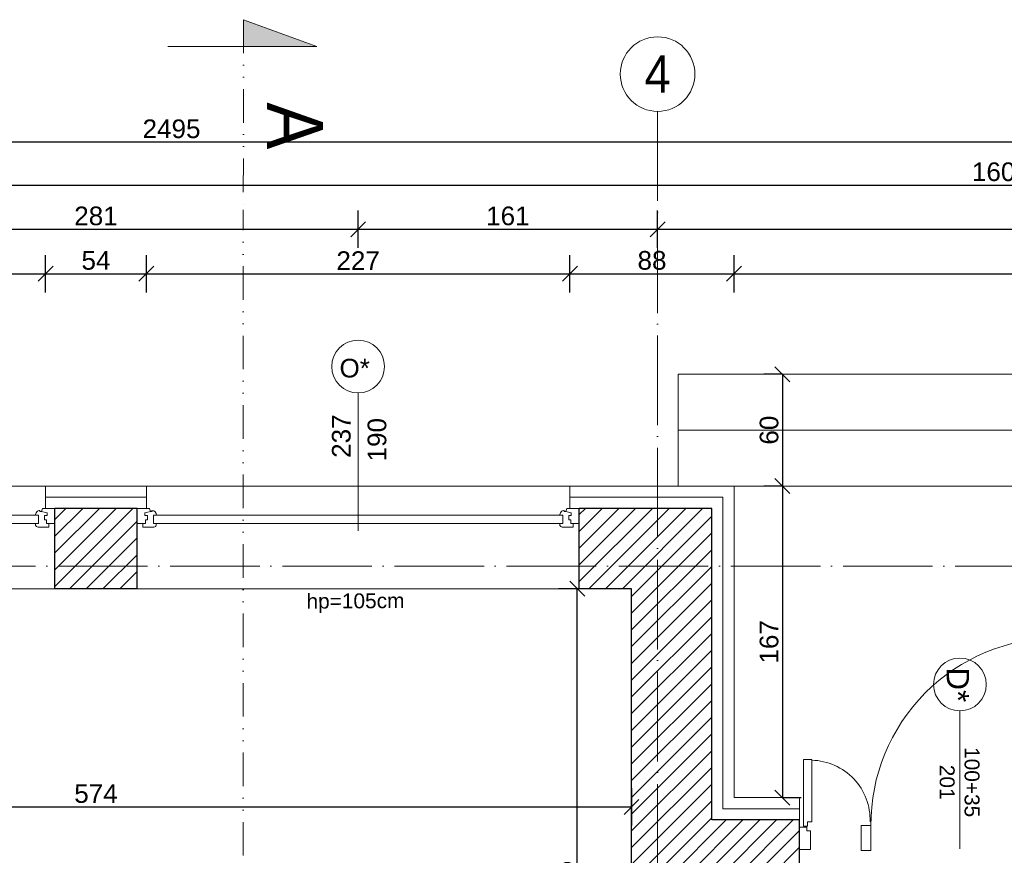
# Model space of a CAD drawing. Header units: millimetres. Extents: x 6506 to 39690, y 6022 to 25261.
# Tile 41 of 59: x 14447 to 14975, y 19453 to 19901. Entities that reach past the tile are written whole.
import ezdxf
from ezdxf.enums import TextEntityAlignment as Align

# ---------------------------------------------------------------- set-up
doc = ezdxf.new("R2010")
doc.units = ezdxf.units.MM
for name, pattern in [('1KS_2KP-50', [37.05, 12, 6, -6.35, 0, -6.35, 0, -6.35]), ('ACAD_ISO03W100', [30, 12, -18]), ('ACAD_ISO04W100', [30, 24, -3, 0, -3]), ('Osie$0$CONTINOUS', [0])]:
    doc.linetypes.add(name, pattern=pattern)
doc.layers.add('A_HATCH', color=7, linetype='Continuous', lineweight=5, true_color=0x999999)
doc.layers.add('A_IZOLEACJA TERMI_PROJEKTOWANA', color=7, linetype='Continuous', lineweight=15, true_color=0x0089b6)
for name, color, linetype, lineweight in [('A_KONST_ISTNIEJĄCE', 83, 'Continuous', 25), ('A_LINIA PRZEKROJOWA', 223, '1KS_2KP-50', 15), ('A_OPISY', 40, 'Continuous', 9), ('A_OSIE KONSTRUKCYJNE', 150, 'ACAD_ISO04W100', 5), ('A_STOLARKA OKIENNA', 141, 'Continuous', 15), ('A_WIDOK', 141, 'Continuous', 13), ('A_WYMIAROWANIE', 7, 'Continuous', 9)]:
    doc.layers.add(name, color=color, linetype=linetype, lineweight=lineweight)
doc.layers.add('A_NIEWIDOCZNE  POMOCNICZE', color=252, linetype='ACAD_ISO03W100', lineweight=5, plot=False)
doc.styles.add('DEMIURG_100_etykiety', font='arial.ttf', dxfattribs={"width": 0.9, "height": 30})
doc.styles.add('DEMIURG_100_opisy', font='arial.ttf', dxfattribs={"width": 0.9, "height": 20})
doc.styles.get("Standard").update_dxf_attribs({"font": 'arial.ttf'})
doc.linetypes.add('BATTING', pattern='A,0.0001,-0.1,[134,ltypeshp.shx,S=0.1,R=0,X=-0.1,Y=0],-0.2,[134,ltypeshp.shx,S=0.1,R=180,X=0.1,Y=0],-0.1', length=0.4001)
doc.dimstyles.new('1 do 100', dxfattribs={"dimtxt": 10, "dimasz": 8, "dimexe": 10, "dimexo": 10, "dimgap": 2, "dimtad": 1, "dimdec": 0, "dimtxsty": 'Standard', "dimblk": 'OBLIQUE', "dimcen": 2.5, "dimadec": 0, "dimazin": 0, "dimtfac": 1, "dimtdec": 0, "dimtmove": 0, "dimatfit": 3, "dimldrblk": 'OBLIQUE', "dimfxl": 10, "dimfxlon": 1, "dimarcsym": 0})
pattern_1 = [(45, (-1713.23, 355.087), (-4.490128, 4.490128), [])]

# ---------------------------------------------------------------- blocks, each defined once
blk = doc.blocks.new('WARTOŚĆ')
at = {"layer": 'A_OPISY', "color": 144}
blk.add_line((0, 0), (0, 73.97), dxfattribs=at)
blk.add_circle((0, 88.12), 14.15, dxfattribs=at)
blk.add_attdef('OZ', (-9.99, 82.42), '', height=10, dxfattribs=at)
for tag, p in [('S', (-4.03, 32.64)), ('H', (15.09, 32.64))]:
    blk.add_attdef(tag, p, '', height=10, rotation=90, dxfattribs=at)
blk = doc.blocks.new('*U173')
at = {"color": 144}
for p, q in [((-37, 0), (-37, -8)), ((-37, 0), (-30.32, 0)), ((-37, 0), (-37, -8)), ((-30.32, 0), (-29.74, -1.55)), ((193.32, 0), (192.74, -1.55)), ((200, 0), (193.32, 0)), ((200, 0), (200, -8)), ((-32.76, -2.4), (-29.74, -1.55)), ((-32.76, -3.73), (-32.76, -2.4)), ((-31.39, -3.73), (-32.76, -3.73)), ((-31.39, -6.06), (-31.39, -3.73)), ((-29.74, -1.55), (-28.89, -1.55)), ((-28.89, -1.55), (-28.99, -1.01)), ((-28.25, -7.98), (-28.25, -3.66)), ((-28.25, -3.66), (-26.62, -3.66)), ((191.25, -3.66), (189.62, -3.66)), ((191.25, -7.98), (191.25, -3.66)), ((191.89, -1.55), (191.99, -1.01)), ((192.74, -1.55), (191.89, -1.55)), ((195.76, -2.4), (192.74, -1.55)), ((194.39, -6.06), (194.39, -3.73)), ((194.39, -3.73), (195.76, -3.73)), ((195.76, -3.73), (195.76, -2.4)), ((-37, -8), (-33.8, -8)), ((-33.8, -8), (-33.8, -9.92)), ((-33.8, -8), (-32.41, -8)), ((-33.8, -9.92), (-27.94, -9.92)), ((-32.41, -8), (-32.41, -6.06)), ((-32.41, -6.06), (-31.39, -6.06)), ((-26.66, -7.98), (-28.25, -7.98)), ((-26.66, -9.03), (-26.66, -7.98)), ((189.66, -9.03), (189.66, -7.98)), ((189.66, -7.98), (191.25, -7.98)), ((196.8, -9.92), (190.94, -9.92)), ((195.41, -6.06), (194.39, -6.06)), ((195.41, -8), (195.41, -6.06)), ((196.8, -8), (195.41, -8)), ((200, -8), (196.8, -8)), ((196.8, -8), (196.8, -9.92))]:
    blk.add_line(p, q, dxfattribs=at)
blk.add_lwpolyline([(-28.25, -3.66), (191.25, -3.66), (191.25, -7.98), (-28.25, -7.98)], close=True, dxfattribs=at)
for centre, radius, start, end in [((-29.13, -3.52), 2.51, 356.8105, 86.8105), ((192.13, -3.52), 2.51, 93.1895, 183.1895), ((-28.03, -8.42), 1.5, 273.3553, 335.6854), ((191.03, -8.42), 1.5, 204.3146, 266.6447)]:
    blk.add_arc(centre, radius, start, end, dxfattribs=at)
blk = doc.blocks.new('linia przekroju')
at = {"linetype": 'Continuous', "lineweight": 5}
h = blk.add_hatch(color=256, dxfattribs=at)
h.dxf.hatch_style = 1
h.paths.add_polyline_path([(0, -40.51), (0, 39.3), (14.4, 0), (0, 0)])
at = {"linetype": 'Continuous'}
blk.add_lwpolyline([(0, -40.51), (0, 39.3), (14.4, 0), (0, 0)], close=True, dxfattribs=at)
blk.add_lwpolyline([(14.4, 0), (-87.57, -0.09)])
at = {"linetype": 'Continuous', "style": 'DEMIURG_100_etykiety', "width": 0.9, "flags": 8}
blk.add_attdef('NR_PRZEKROJU', (-55.09, 12.57), '', height=30, dxfattribs=at)
blk = doc.blocks.new('OSI')
at = {"layer": 'A_OSIE KONSTRUKCYJNE', "ltscale": 2}
for p, q in [((17829.03, 22227.01), (17829.03, 19966.92)), ((17207.22, 21983.12), (19027.17, 21983.12))]:
    blk.add_line(p, q, dxfattribs=at)
at = {"layer": 'A_OSIE KONSTRUKCYJNE', "linetype": 'Continuous'}
blk.add_circle((17829.03, 22247.01), 20, dxfattribs=at)
at = {"layer": 'A_OSIE KONSTRUKCYJNE', "linetype": 'Osie$0$CONTINOUS', "style": 'DEMIURG_100_opisy', "width": 0.9}
blk.add_text('4', height=20, dxfattribs=at).set_placement((17829.03, 22247.01), align=Align.MIDDLE_CENTER)
blk = doc.blocks.new('_Oblique')
at = {"color": 0, "linetype": 'ByBlock', "lineweight": -2}
blk.add_line((-0.5, -0.5), (0.5, 0.5), dxfattribs=at)
blk = doc.blocks.new('*D259')
at = {"layer": 'A_WYMIAROWANIE', "color": 0, "lineweight": -2, "ltscale": 2, "transparency": 16777216}
for p, q in [((14201.26, 19478.68), (14201.26, 19488.68)), ((14775.26, 19488.68), (14775.26, 19468.68)), ((14201.26, 19478.68), (14775.26, 19478.68))]:
    blk.add_line(p, q, dxfattribs=at)
at = {"layer": 'Defpoints', "color": 0, "ltscale": 2, "transparency": 16777216}
for p in [(14775.26, 19512.16), (14201.26, 19478.68), (14775.26, 19478.68)]:
    blk.add_point(p, dxfattribs=at)
at = {"layer": 'A_WYMIAROWANIE', "color": 0, "lineweight": -2, "ltscale": 2, "transparency": 16777216, "xscale": 8, "yscale": 8, "zscale": 8, "rotation": 180}
blk.add_blockref('_Oblique', (14201.26, 19478.68), dxfattribs=at)
at = {"layer": 'A_WYMIAROWANIE', "color": 0, "lineweight": -2, "ltscale": 2, "transparency": 16777216, "xscale": 8, "yscale": 8, "zscale": 8}
blk.add_blockref('_Oblique', (14775.26, 19478.68), dxfattribs=at)
at = {"layer": 'A_WYMIAROWANIE', "color": 0, "ltscale": 2, "transparency": 16777216, "insert": (14488.26, 19485.77), "char_height": 10, "attachment_point": 5}
blk.add_mtext('574', dxfattribs=at)
blk = doc.blocks.new('*D286')
at = {"layer": 'A_WYMIAROWANIE', "color": 0, "lineweight": -2, "ltscale": 2, "transparency": 16777216}
for p, q in [((14234.26, 19754.53), (14234.26, 19774.53)), ((14461.26, 19754.53), (14461.26, 19774.53)), ((14234.26, 19764.53), (14461.26, 19764.53))]:
    blk.add_line(p, q, dxfattribs=at)
at = {"layer": 'Defpoints', "color": 0, "ltscale": 2, "transparency": 16777216}
for p in [(14461.26, 19764.53), (14234.26, 19650.66), (14461.26, 19650.66)]:
    blk.add_point(p, dxfattribs=at)
at = {"layer": 'A_WYMIAROWANIE', "color": 0, "lineweight": -2, "ltscale": 2, "transparency": 16777216, "xscale": 8, "yscale": 8, "zscale": 8, "rotation": 180}
blk.add_blockref('_Oblique', (14234.26, 19764.53), dxfattribs=at)
at = {"layer": 'A_WYMIAROWANIE', "color": 0, "lineweight": -2, "ltscale": 2, "transparency": 16777216, "xscale": 8, "yscale": 8, "zscale": 8}
blk.add_blockref('_Oblique', (14461.26, 19764.53), dxfattribs=at)
at = {"layer": 'A_WYMIAROWANIE', "color": 0, "ltscale": 2, "transparency": 16777216, "insert": (14347.76, 19771.55), "char_height": 10, "attachment_point": 5}
blk.add_mtext('227', dxfattribs=at)
blk = doc.blocks.new('*D287')
at = {"layer": 'A_WYMIAROWANIE', "color": 0, "lineweight": -2, "ltscale": 2, "transparency": 16777216}
for p, q in [((14461.26, 19754.53), (14461.26, 19774.53)), ((14515.26, 19754.53), (14515.26, 19774.53)), ((14461.26, 19764.53), (14515.26, 19764.53))]:
    blk.add_line(p, q, dxfattribs=at)
at = {"layer": 'Defpoints', "color": 0, "ltscale": 2, "transparency": 16777216}
for p in [(14515.26, 19764.53), (14461.26, 19650.66), (14515.26, 19650.66)]:
    blk.add_point(p, dxfattribs=at)
at = {"layer": 'A_WYMIAROWANIE', "color": 0, "lineweight": -2, "ltscale": 2, "transparency": 16777216, "xscale": 8, "yscale": 8, "zscale": 8, "rotation": 180}
blk.add_blockref('_Oblique', (14461.26, 19764.53), dxfattribs=at)
at = {"layer": 'A_WYMIAROWANIE', "color": 0, "lineweight": -2, "ltscale": 2, "transparency": 16777216, "xscale": 8, "yscale": 8, "zscale": 8}
blk.add_blockref('_Oblique', (14515.26, 19764.53), dxfattribs=at)
at = {"layer": 'A_WYMIAROWANIE', "color": 0, "ltscale": 2, "transparency": 16777216, "insert": (14488.26, 19771.61), "char_height": 10, "attachment_point": 5}
blk.add_mtext('54', dxfattribs=at)
blk = doc.blocks.new('*D288')
at = {"layer": 'A_WYMIAROWANIE', "color": 0, "lineweight": -2, "ltscale": 2, "transparency": 16777216}
for p, q in [((14515.26, 19754.53), (14515.26, 19774.53)), ((14742.26, 19754.53), (14742.26, 19774.53)), ((14515.26, 19764.53), (14742.26, 19764.53))]:
    blk.add_line(p, q, dxfattribs=at)
at = {"layer": 'Defpoints', "color": 0, "ltscale": 2, "transparency": 16777216}
for p in [(14742.26, 19764.53), (14515.26, 19650.66), (14742.26, 19650.66)]:
    blk.add_point(p, dxfattribs=at)
at = {"layer": 'A_WYMIAROWANIE', "color": 0, "lineweight": -2, "ltscale": 2, "transparency": 16777216, "xscale": 8, "yscale": 8, "zscale": 8, "rotation": 180}
blk.add_blockref('_Oblique', (14515.26, 19764.53), dxfattribs=at)
at = {"layer": 'A_WYMIAROWANIE', "color": 0, "lineweight": -2, "ltscale": 2, "transparency": 16777216, "xscale": 8, "yscale": 8, "zscale": 8}
blk.add_blockref('_Oblique', (14742.26, 19764.53), dxfattribs=at)
at = {"layer": 'A_WYMIAROWANIE', "color": 0, "ltscale": 2, "transparency": 16777216, "insert": (14628.76, 19771.55), "char_height": 10, "attachment_point": 5}
blk.add_mtext('227', dxfattribs=at)
blk = doc.blocks.new('*D289')
at = {"layer": 'A_WYMIAROWANIE', "color": 0, "lineweight": -2, "ltscale": 2, "transparency": 16777216}
for p, q in [((14742.26, 19754.53), (14742.26, 19774.53)), ((14830.26, 19754.53), (14830.26, 19774.53)), ((14742.26, 19764.53), (14830.26, 19764.53))]:
    blk.add_line(p, q, dxfattribs=at)
at = {"layer": 'Defpoints', "color": 0, "ltscale": 2, "transparency": 16777216}
for p in [(14830.26, 19764.53), (14742.26, 19650.66), (14830.26, 19650.66)]:
    blk.add_point(p, dxfattribs=at)
at = {"layer": 'A_WYMIAROWANIE', "color": 0, "lineweight": -2, "ltscale": 2, "transparency": 16777216, "xscale": 8, "yscale": 8, "zscale": 8, "rotation": 180}
blk.add_blockref('_Oblique', (14742.26, 19764.53), dxfattribs=at)
at = {"layer": 'A_WYMIAROWANIE', "color": 0, "lineweight": -2, "ltscale": 2, "transparency": 16777216, "xscale": 8, "yscale": 8, "zscale": 8}
blk.add_blockref('_Oblique', (14830.26, 19764.53), dxfattribs=at)
at = {"layer": 'A_WYMIAROWANIE', "color": 0, "ltscale": 2, "transparency": 16777216, "insert": (14786.26, 19771.63), "char_height": 10, "attachment_point": 5}
blk.add_mtext('88', dxfattribs=at)
blk = doc.blocks.new('*D290')
at = {"layer": 'A_WYMIAROWANIE', "color": 0, "lineweight": -2, "ltscale": 2, "transparency": 16777216}
for p, q in [((14830.26, 19754.53), (14830.26, 19774.53)), ((15212.26, 19754.53), (15212.26, 19774.53)), ((14830.26, 19764.53), (15212.26, 19764.53))]:
    blk.add_line(p, q, dxfattribs=at)
at = {"layer": 'Defpoints', "color": 0, "ltscale": 2, "transparency": 16777216}
for p in [(15212.26, 19764.53), (14830.26, 19650.66), (15212.26, 19650.66)]:
    blk.add_point(p, dxfattribs=at)
at = {"layer": 'A_WYMIAROWANIE', "color": 0, "lineweight": -2, "ltscale": 2, "transparency": 16777216, "xscale": 8, "yscale": 8, "zscale": 8, "rotation": 180}
blk.add_blockref('_Oblique', (14830.26, 19764.53), dxfattribs=at)
at = {"layer": 'A_WYMIAROWANIE', "color": 0, "lineweight": -2, "ltscale": 2, "transparency": 16777216, "xscale": 8, "yscale": 8, "zscale": 8}
blk.add_blockref('_Oblique', (15212.26, 19764.53), dxfattribs=at)
at = {"layer": 'A_WYMIAROWANIE', "color": 0, "ltscale": 2, "transparency": 16777216, "insert": (15021.26, 19771.64), "char_height": 10, "attachment_point": 5}
blk.add_mtext('382', dxfattribs=at)
blk = doc.blocks.new('*D300')
at = {"layer": 'A_WYMIAROWANIE', "color": 0, "lineweight": -2, "ltscale": 2, "transparency": 16777216}
for p, q in [((14347.76, 19778.36), (14347.76, 19798.36)), ((14628.76, 19778.36), (14628.76, 19798.36)), ((14347.76, 19788.36), (14628.76, 19788.36))]:
    blk.add_line(p, q, dxfattribs=at)
at = {"layer": 'Defpoints', "color": 0, "ltscale": 2, "transparency": 16777216}
for p in [(14628.76, 19788.36), (14347.76, 19663.63), (14628.76, 19663.63)]:
    blk.add_point(p, dxfattribs=at)
at = {"layer": 'A_WYMIAROWANIE', "color": 0, "lineweight": -2, "ltscale": 2, "transparency": 16777216, "xscale": 8, "yscale": 8, "zscale": 8, "rotation": 180}
blk.add_blockref('_Oblique', (14347.76, 19788.36), dxfattribs=at)
at = {"layer": 'A_WYMIAROWANIE', "color": 0, "lineweight": -2, "ltscale": 2, "transparency": 16777216, "xscale": 8, "yscale": 8, "zscale": 8}
blk.add_blockref('_Oblique', (14628.76, 19788.36), dxfattribs=at)
at = {"layer": 'A_WYMIAROWANIE', "color": 0, "ltscale": 2, "transparency": 16777216, "insert": (14488.26, 19795.47), "char_height": 10, "attachment_point": 5}
blk.add_mtext('281', dxfattribs=at)
blk = doc.blocks.new('*D301')
at = {"layer": 'A_WYMIAROWANIE', "color": 0, "lineweight": -2, "ltscale": 2, "transparency": 16777216}
for p, q in [((14628.76, 19778.36), (14628.76, 19798.36)), ((14789.26, 19778.36), (14789.26, 19798.36)), ((14628.76, 19788.36), (14789.26, 19788.36))]:
    blk.add_line(p, q, dxfattribs=at)
at = {"layer": 'Defpoints', "color": 0, "ltscale": 2, "transparency": 16777216}
for p in [(14789.26, 19788.36), (14789.26, 19676.06), (14628.76, 19663.63)]:
    blk.add_point(p, dxfattribs=at)
at = {"layer": 'A_WYMIAROWANIE', "color": 0, "lineweight": -2, "ltscale": 2, "transparency": 16777216, "xscale": 8, "yscale": 8, "zscale": 8, "rotation": 180}
blk.add_blockref('_Oblique', (14628.76, 19788.36), dxfattribs=at)
at = {"layer": 'A_WYMIAROWANIE', "color": 0, "lineweight": -2, "ltscale": 2, "transparency": 16777216, "xscale": 8, "yscale": 8, "zscale": 8}
blk.add_blockref('_Oblique', (14789.26, 19788.36), dxfattribs=at)
at = {"layer": 'A_WYMIAROWANIE', "color": 0, "ltscale": 2, "transparency": 16777216, "insert": (14709.01, 19795.47), "char_height": 10, "attachment_point": 5}
blk.add_mtext('161', dxfattribs=at)
blk = doc.blocks.new('*D302')
at = {"layer": 'A_WYMIAROWANIE', "color": 0, "lineweight": -2, "ltscale": 2, "transparency": 16777216}
for p, q in [((14789.26, 19778.36), (14789.26, 19798.36)), ((15310.08, 19778.36), (15310.08, 19798.36)), ((14789.26, 19788.36), (15310.08, 19788.36))]:
    blk.add_line(p, q, dxfattribs=at)
at = {"layer": 'Defpoints', "color": 0, "ltscale": 2, "transparency": 16777216}
for p in [(15310.08, 19788.36), (15310.08, 19678.68), (14789.26, 19676.06)]:
    blk.add_point(p, dxfattribs=at)
at = {"layer": 'A_WYMIAROWANIE', "color": 0, "lineweight": -2, "ltscale": 2, "transparency": 16777216, "xscale": 8, "yscale": 8, "zscale": 8, "rotation": 180}
blk.add_blockref('_Oblique', (14789.26, 19788.36), dxfattribs=at)
at = {"layer": 'A_WYMIAROWANIE', "color": 0, "lineweight": -2, "ltscale": 2, "transparency": 16777216, "xscale": 8, "yscale": 8, "zscale": 8}
blk.add_blockref('_Oblique', (15310.08, 19788.36), dxfattribs=at)
at = {"layer": 'A_WYMIAROWANIE', "color": 0, "ltscale": 2, "transparency": 16777216, "insert": (15049.67, 19795.47), "char_height": 10, "attachment_point": 5}
blk.add_mtext('521', dxfattribs=at)
blk = doc.blocks.new('*D307')
at = {"layer": 'A_WYMIAROWANIE', "color": 0, "lineweight": -2, "ltscale": 2, "transparency": 16777216}
for p, q in [((14170.26, 19802.03), (14170.26, 19822.03)), ((15776.26, 19802.03), (15776.26, 19822.03)), ((14170.26, 19812.03), (15776.26, 19812.03))]:
    blk.add_line(p, q, dxfattribs=at)
at = {"layer": 'Defpoints', "color": 0, "ltscale": 2, "transparency": 16777216}
for p in [(15776.26, 19812.03), (14170.26, 19655.66), (15776.26, 19650.66)]:
    blk.add_point(p, dxfattribs=at)
at = {"layer": 'A_WYMIAROWANIE', "color": 0, "lineweight": -2, "ltscale": 2, "transparency": 16777216, "xscale": 8, "yscale": 8, "zscale": 8, "rotation": 180}
blk.add_blockref('_Oblique', (14170.26, 19812.03), dxfattribs=at)
at = {"layer": 'A_WYMIAROWANIE', "color": 0, "lineweight": -2, "ltscale": 2, "transparency": 16777216, "xscale": 8, "yscale": 8, "zscale": 8}
blk.add_blockref('_Oblique', (15776.26, 19812.03), dxfattribs=at)
at = {"layer": 'A_WYMIAROWANIE', "color": 0, "ltscale": 2, "transparency": 16777216, "insert": (14973.26, 19819.14), "char_height": 10, "attachment_point": 5}
blk.add_mtext('1606', dxfattribs=at)
blk = doc.blocks.new('*D308')
at = {"layer": 'A_WYMIAROWANIE', "color": 0, "lineweight": -2, "ltscale": 2, "transparency": 16777216}
for p, q in [((13281.26, 19825.06), (13281.26, 19845.06)), ((15776.26, 19825.06), (15776.26, 19845.06)), ((15776.26, 19835.06), (13281.26, 19835.06))]:
    blk.add_line(p, q, dxfattribs=at)
at = {"layer": 'Defpoints', "color": 0, "ltscale": 2, "transparency": 16777216}
for p in [(13281.26, 19835.06), (15776.26, 19650.66), (13281.26, 19585.66)]:
    blk.add_point(p, dxfattribs=at)
at = {"layer": 'A_WYMIAROWANIE', "color": 0, "lineweight": -2, "ltscale": 2, "transparency": 16777216, "xscale": 8, "yscale": 8, "zscale": 8, "rotation": 180}
blk.add_blockref('_Oblique', (13281.26, 19835.06), dxfattribs=at)
at = {"layer": 'A_WYMIAROWANIE', "color": 0, "lineweight": -2, "ltscale": 2, "transparency": 16777216, "xscale": 8, "yscale": 8, "zscale": 8}
blk.add_blockref('_Oblique', (15776.26, 19835.06), dxfattribs=at)
at = {"layer": 'A_WYMIAROWANIE', "color": 0, "ltscale": 2, "transparency": 16777216, "insert": (14528.76, 19842.17), "char_height": 10, "attachment_point": 5}
blk.add_mtext('2495', dxfattribs=at)
blk = doc.blocks.new('*D386')
at = {"layer": 'A_WYMIAROWANIE', "color": 0, "lineweight": -2, "ltscale": 2, "transparency": 16777216}
for p, q in [((14856.14, 19710.66), (14846.14, 19710.66)), ((14856.14, 19710.66), (14856.14, 19650.66)), ((14856.14, 19650.66), (14846.14, 19650.66))]:
    blk.add_line(p, q, dxfattribs=at)
at = {"layer": 'Defpoints', "color": 0, "ltscale": 2, "transparency": 16777216}
for p in [(14857.74, 19710.66), (14856.14, 19650.66), (14857.74, 19650.66)]:
    blk.add_point(p, dxfattribs=at)
at = {"layer": 'A_WYMIAROWANIE', "color": 0, "lineweight": -2, "ltscale": 2, "transparency": 16777216, "xscale": 8, "yscale": 8, "zscale": 8}
for p, rotation in [((14856.14, 19710.66), 90), ((14856.14, 19650.66), 270)]:
    blk.add_blockref('_Oblique', p, dxfattribs=dict(at, rotation=rotation))
at = {"layer": 'A_WYMIAROWANIE', "color": 0, "ltscale": 2, "transparency": 16777216, "insert": (14849.04, 19680.66), "char_height": 10, "attachment_point": 5, "rotation": 90}
blk.add_mtext('60', dxfattribs=at)
blk = doc.blocks.new('*D387')
at = {"layer": 'A_WYMIAROWANIE', "color": 0, "lineweight": -2, "ltscale": 2, "transparency": 16777216}
for p, q in [((14856.14, 19650.66), (14846.14, 19650.66)), ((14856.14, 19650.66), (14856.14, 19483.66)), ((14856.14, 19483.66), (14866.14, 19483.66))]:
    blk.add_line(p, q, dxfattribs=at)
at = {"layer": 'Defpoints', "color": 0, "ltscale": 2, "transparency": 16777216}
for p in [(14857.74, 19650.66), (14856.14, 19483.66), (14856.14, 19483.66)]:
    blk.add_point(p, dxfattribs=at)
at = {"layer": 'A_WYMIAROWANIE', "color": 0, "lineweight": -2, "ltscale": 2, "transparency": 16777216, "xscale": 8, "yscale": 8, "zscale": 8}
for p, rotation in [((14856.14, 19650.66), 90), ((14856.14, 19483.66), 270)]:
    blk.add_blockref('_Oblique', p, dxfattribs=dict(at, rotation=rotation))
at = {"layer": 'A_WYMIAROWANIE', "color": 0, "ltscale": 2, "transparency": 16777216, "insert": (14849.04, 19567.16), "char_height": 10, "attachment_point": 5, "rotation": 90}
blk.add_mtext('167', dxfattribs=at)
blk = doc.blocks.new('*D415')
at = {"layer": 'A_WYMIAROWANIE', "color": 0, "lineweight": -2, "ltscale": 2, "transparency": 16777216}
for p, q in [((14756.2, 19595.66), (14736.2, 19595.66)), ((14746.2, 19280.66), (14746.2, 19595.66)), ((14756.2, 19280.66), (14736.2, 19280.66))]:
    blk.add_line(p, q, dxfattribs=at)
at = {"layer": 'Defpoints', "color": 0, "ltscale": 2, "transparency": 16777216}
for p in [(14746.2, 19595.66), (14775.26, 19595.66), (14780.5, 19280.66)]:
    blk.add_point(p, dxfattribs=at)
at = {"layer": 'A_WYMIAROWANIE', "color": 0, "lineweight": -2, "ltscale": 2, "transparency": 16777216, "xscale": 8, "yscale": 8, "zscale": 8}
for p, rotation in [((14746.2, 19595.66), 90), ((14746.2, 19280.66), 270)]:
    blk.add_blockref('_Oblique', p, dxfattribs=dict(at, rotation=rotation))
at = {"layer": 'A_WYMIAROWANIE', "color": 0, "ltscale": 2, "transparency": 16777216, "insert": (14739.09, 19438.16), "char_height": 10, "attachment_point": 5, "rotation": 90}
blk.add_mtext('315', dxfattribs=at)

msp = doc.modelspace()

# ---------------------------------------------------------------- hatches: boundary and pattern name
at = {"layer": 'A_HATCH'}
h = msp.add_hatch(dxfattribs=at)
h.set_pattern_fill('ANSI31', color=256, scale=2)
h.set_pattern_definition(pattern_1)
h.paths.add_polyline_path([(14201.26, 19300.66), (14129.26, 19300.66), (14129.26, 19244.66), (14201.26, 19244.66)])
h.paths.add_polyline_path([(14201.26, 19595.66), (14158.26, 19595.66), (14158.26, 19530.66), (14201.26, 19530.66)])
h.paths.add_polyline_path([(14158.26, 19595.66), (14129.26, 19595.66), (14129.26, 19530.66), (14158.26, 19530.66)])
h.paths.add_polyline_path([(14229.26, 19638.66), (14158.26, 19638.66), (14158.26, 19643.66), (13983.29, 19643.66), (13983.29, 19635.66), (13983.26, 19600.66), (14115.26, 19600.66), (14115.26, 19595.66), (14229.26, 19595.66)])
h.paths.add_polyline_path([(14510.26, 19638.66), (14466.26, 19638.66), (14466.26, 19630.66), (14466.26, 19595.66), (14510.26, 19595.66)])
h.paths.add_polyline_path([(13757.26, 19643.66), (13706.26, 19643.66), (13706.26, 19635.66), (13706.26, 19600.66), (13757.26, 19600.66)])
h.paths.add_polyline_path([(13480.26, 19643.66), (13293.26, 19643.66), (13293.26, 19527.66), (13301.26, 19527.66), (13336.26, 19527.66), (13336.26, 19600.66), (13480.26, 19600.66)])
h.paths.add_polyline_path([(13336.26, 19307.66), (13293.26, 19307.66), (13293.26, 19251.66), (13301.26, 19251.66), (13336.26, 19251.66)])
h.paths.add_polyline_path([(13336.26, 19019.66), (13293.26, 19019.66), (13293.26, 18419.66), (13336.26, 18419.66)])
h.paths.add_polyline_path([(13812.26, 18204.66), (13336.26, 18204.66), (13336.26, 18223.66), (13293.26, 18223.66), (13293.26, 18161.66), (13812.26, 18161.66), (13812.26, 18173.58)])
h.paths.add_polyline_path([(14014.26, 18204.66), (13990.26, 18204.66), (13971.26, 18204.66), (13942.26, 18204.66), (13942.26, 18161.66), (14014.26, 18161.66)])
h.paths.add_polyline_path([(14201.26, 18471.18), (14178.76, 18471.18), (14201.26, 18471.18), (14201.26, 19016.66), (14158.26, 19016.66), (14158.26, 18320.66), (14803.26, 18320.66), (14803.26, 18363.66), (14201.26, 18363.66)])
h.paths.add_polyline_path([(14114.26, 18402.66), (14136.76, 18402.66), (14114.26, 18402.66), (14114.26, 18356.66), (13971.26, 18356.66), (13971.26, 18313.66), (14156.26, 18313.66), (14156.26, 19016.66), (14129.26, 19016.66), (14129.26, 18725.66), (14114.26, 18725.66)])
h = msp.add_hatch(dxfattribs=at)
h.set_pattern_fill('ANSI31', color=256, scale=2)
h.set_pattern_definition(pattern_1)
h.paths.add_polyline_path([(15360.26, 18363.66), (15290.26, 18363.66), (15250.26, 18363.66), (15250.26, 18320.66), (15294.26, 18320.66), (15294.26, 18306.66), (15360.26, 18306.66)])
h.paths.add_polyline_path([(15075.26, 18363.66), (14903.26, 18363.66), (14903.26, 18320.66), (15075.26, 18320.66)])
h.paths.add_polyline_path([(14803.26, 18456.66), (14775.26, 18456.66), (14775.26, 18363.66), (14803.26, 18363.66)])
h.paths.add_polyline_path([(14803.26, 18581.66), (14775.26, 18581.66), (14775.26, 18556.66), (14803.26, 18556.66)])
h.paths.add_polyline_path([(14852.26, 19003.66), (14803.26, 19003.66), (14803.26, 18933.66), (14852.26, 18933.66)])
h.paths.add_polyline_path([(14852.26, 19121.66), (14818.26, 19121.66), (14818.26, 19153.66), (14811.36, 19153.66), (14775.26, 19153.66), (14775.26, 19093.66), (14803.26, 19093.66), (14852.26, 19093.66)])
h.paths.add_polyline_path([(15063.26, 19251.66), (15035.26, 19251.66), (15035.26, 19216.66), (15063.26, 19216.66)])
h.paths.add_polyline_path([(15063.26, 19428.66), (15063.26, 19471.66), (15010.26, 19471.66), (15010.26, 19464.23), (15010.26, 19428.66), (15035.26, 19428.66), (15035.26, 19355.66), (15063.26, 19355.66)])
h.paths.add_polyline_path([(14818.26, 19638.66), (14747.26, 19638.66), (14747.26, 19630.66), (14747.26, 19595.66), (14775.26, 19595.66), (14775.26, 19428.66), (14865.26, 19428.66), (14865.26, 19471.66), (14818.26, 19471.66)])
h.paths.add_polyline_path([(14818.26, 19428.66), (14775.26, 19428.66), (14775.26, 19280.66), (14818.26, 19280.66)])
h.paths.add_polyline_path([(15228.71, 19099.16), (15228.71, 19113.16), (15242.71, 19113.16), (15242.71, 19099.16)])
h.paths.add_polyline_path([(15269.06, 19121.66), (15269.06, 19099.16), (15255.06, 19099.16), (15255.06, 19121.66), (15063.26, 19121.66), (15063.26, 19126.66), (15035.26, 19126.66), (15035.26, 19121.66), (15035.26, 19093.66), (15290.26, 19093.66), (15290.26, 19121.66)])
h.paths.add_polyline_path([(14775.26, 18991.15), (14797.76, 18991.15), (14797.76, 18977.15), (14775.26, 18977.15), (14775.26, 18669.66), (14803.26, 18669.66), (14803.26, 19093.66), (14775.26, 19093.66)])

# ---------------------------------------------------------------- linework, layer by layer
at = {"layer": 'A_IZOLEACJA TERMI_PROJEKTOWANA', "ltscale": 2}
for p, q in [((14461.26, 19638.66), (14461.26, 19650.66)), ((14515.26, 19638.66), (14515.26, 19650.66)), ((14742.26, 19638.66), (14742.26, 19650.66)), ((14865.26, 19471.66), (14865.26, 19483.66))]:
    msp.add_line(p, q, dxfattribs=at)
for points in [[(14461.26, 19650.66), (14515.26, 19650.66)], [(14742.26, 19650.66), (14830.26, 19650.66), (14830.26, 19483.66), (14865.26, 19483.66)]]:
    msp.add_lwpolyline(points, dxfattribs=at)
at = {"layer": 'A_IZOLEACJA TERMI_PROJEKTOWANA', "linetype": 'BATTING', "ltscale": 14}
for points in [[(14461.26, 19644.66), (14515.26, 19644.66)], [(14742.26, 19644.66), (14824.26, 19644.66), (14824.26, 19477.66), (14865.26, 19477.66)]]:
    msp.add_lwpolyline(points, dxfattribs=at)
at = {"layer": 'A_KONST_ISTNIEJĄCE', "ltscale": 2}
for p, q in [((14466.26, 19595.66), (14466.26, 19638.66)), ((14510.26, 19595.66), (14510.26, 19638.66)), ((14747.26, 19595.66), (14747.26, 19638.66)), ((14865.26, 19428.66), (14865.26, 19471.66))]:
    msp.add_line(p, q, dxfattribs=at)
for points in [[(14510.26, 19638.66), (14466.26, 19638.66)], [(14865.26, 19471.66), (14818.26, 19471.66), (14818.26, 19638.66), (14747.26, 19638.66)], [(14510.26, 19595.66), (14466.26, 19595.66)], [(14865.26, 19428.66), (14775.26, 19428.66), (14775.26, 19595.66), (14747.26, 19595.66)]]:
    msp.add_lwpolyline(points, dxfattribs=at)
at = {"layer": 'A_LINIA PRZEKROJOWA'}
msp.add_line((14567.21, 17627.32), (14567.21, 19798.77), dxfattribs=at)
at = {"layer": 'A_NIEWIDOCZNE  POMOCNICZE', "ltscale": 2}
msp.add_lwpolyline([(14201.26, 19595.66), (14775.26, 19595.66), (14775.26, 18363.66), (14201.26, 18363.66)], close=True, dxfattribs=at)
at = {"layer": 'A_OPISY', "color": 144, "true_color": 0x007cb0, "transparency": 33554559}
msp.add_line((14951.29, 19530.18), (14951.29, 19456.2), dxfattribs=at)
for points in [[(14867.39, 19468.37), (14867.39, 19504.04), (14871.91, 19504.04), (14871.91, 19470.63), (14869.65, 19470.63), (14869.65, 19468.37)], [(14871.22, 19455.87), (14871.22, 19465.81), (14869.23, 19465.81), (14869.23, 19467.8), (14865.26, 19467.8), (14865.26, 19455.87)]]:
    msp.add_lwpolyline(points, close=True, dxfattribs=at)
msp.add_lwpolyline([(14898.41, 19455.29), (14898.41, 19468.62), (14903.59, 19468.62), (14903.59, 19455.29), (14898.41, 19455.29)], dxfattribs=at)
msp.add_circle((14951.29, 19544.33), 14.15, dxfattribs=at)
for centre, radius, start, end in [((15003.62, 19469.24), 100.03, 89.9989, 180.3548), ((14871.16, 19471.73), 31.98, 358.0239, 88.6693)]:
    msp.add_arc(centre, radius, start, end, dxfattribs=at)
at = {"layer": 'A_WIDOK', "ltscale": 2}
for p, q in [((14800.26, 19710.66), (15242.26, 19710.66)), ((14800.26, 19710.66), (14800.26, 19650.66)), ((14800.26, 19680.66), (15242.26, 19680.66)), ((14234.26, 19650.66), (14461.26, 19650.66)), ((14515.26, 19650.66), (14742.26, 19650.66)), ((14830.26, 19650.66), (15212.26, 19650.66)), ((14466.26, 19595.66), (14229.26, 19595.66)), ((14747.26, 19595.66), (14510.26, 19595.66))]:
    msp.add_line(p, q, dxfattribs=at)

# ---------------------------------------------------------------- block references
at = {"layer": 'A_LINIA PRZEKROJOWA'}
ref = msp.add_blockref('linia przekroju', (14567.3, 19886.33), dxfattribs=dict(at, xscale=-1, rotation=270))
ref.add_attrib('NR_PRZEKROJU', 'A', dxfattribs={"layer": '0', "linetype": 'Continuous', "height": 30, "rotation": 270, "style": 'DEMIURG_100_etykiety', "width": 0.9}).set_placement((14570.99, 19856.41), align=Align.BOTTOM_LEFT)
at = {"layer": 'A_OPISY', "color": 144, "transparency": 33554559}
ref = msp.add_blockref('WARTOŚĆ', (14628.76, 19626.65), dxfattribs=at)
ref.add_attrib('S', '237', (14624.72, 19665.82), dxfattribs={"color": 0, "height": 10, "rotation": 90})
ref.add_attrib('H', '190', (14643.85, 19663.87), dxfattribs={"color": 0, "height": 10, "rotation": 90})
ref.add_attrib('OZ', 'O*', (14618.77, 19708.93), dxfattribs={"color": 0, "height": 10})
at = {"layer": 'A_OSIE KONSTRUKCYJNE'}
msp.add_blockref('OSI', (-3039.77, -2375.46), dxfattribs=at)
at = {"layer": 'A_STOLARKA OKIENNA', "transparency": 33554559, "xscale": -1}
for p in [(14429.26, 19638.66), (14710.26, 19638.66)]:
    msp.add_blockref('*U173', p, dxfattribs=at)

# ---------------------------------------------------------------- texts
at = {"layer": 'A_OPISY', "transparency": 33554559, "insert": (14627.34, 19587.92), "char_height": 8, "attachment_point": 5, "rotation": 0.4248}
msp.add_mtext_dynamic_manual_height_columns('hp=105cm', width=44.3905, gutter_width=12.5, heights=[0], dxfattribs=at)
at = {"layer": 'A_OPISY', "color": 144, "true_color": 0x007cb0, "transparency": 33554559, "attachment_point": 5, "rotation": 270}
for s, insert, char_height in [('D*', (14950.22, 19544.14), 12), ('100+35\\P201', (14951.07, 19491.95), 8)]:
    msp.add_mtext_dynamic_manual_height_columns(s, width=44.3905, gutter_width=12.5, heights=[0], dxfattribs=dict(at, insert=insert, char_height=char_height))

# ---------------------------------------------------------------- dimensions: what is measured, and where the dimension line sits
at = {"layer": 'A_WYMIAROWANIE', "ltscale": 2}
dim = msp.add_linear_dim(base=(13281.26, 19835.06), p1=(15776.26, 19650.66), p2=(13281.26, 19585.66), dimstyle='1 do 100', dxfattribs=at)
dim.commit()
dim.dimension.update_dxf_attribs({"geometry": '*D308', "text_midpoint": (14528.76, 19842.17)})
for base, p1, p2, picture, middle in [((15776.26, 19812.03), (14170.26, 19655.66), (15776.26, 19650.66), '*D307', (14973.26, 19819.14)), ((14628.76, 19788.36), (14347.76, 19663.63), (14628.76, 19663.63), '*D300', (14488.26, 19795.47)), ((14789.25854956, 19788.36495319), (14628.75854956, 19663.6346471), (14789.25854956, 19676.0606826), '*D301', (14709.00854956, 19795.47068307)), ((15310.08, 19788.36), (14789.26, 19676.06), (15310.08, 19678.68), '*D302', (15049.67, 19795.47)), ((14461.26, 19764.53), (14234.26, 19650.66), (14461.26, 19650.66), '*D286', (14347.76, 19771.55)), ((14515.26, 19764.53), (14461.26, 19650.66), (14515.26, 19650.66), '*D287', (14488.26, 19771.61)), ((14742.26, 19764.53), (14515.26, 19650.66), (14742.26, 19650.66), '*D288', (14628.76, 19771.55)), ((14830.26, 19764.53), (14742.26, 19650.66), (14830.26, 19650.66), '*D289', (14786.26, 19771.63)), ((15212.26, 19764.53), (14830.26, 19650.66), (15212.26, 19650.66), '*D290', (15021.26, 19771.64)), ((14775.26, 19478.68), (14201.26, 19478.68), (14775.26, 19512.16), '*D259', (14488.26, 19485.77))]:
    dim = msp.add_linear_dim(base=base, p1=p1, p2=p2, dimstyle='1 do 100', override={"dimtmove": 1}, dxfattribs=at)
    dim.commit()
    dim.dimension.update_dxf_attribs({"geometry": picture, "text_midpoint": middle})
dim = msp.add_linear_dim(base=(14856.14, 19650.66), p1=(14857.74, 19710.66), p2=(14857.74, 19650.66), angle=90, dimstyle='1 do 100', dxfattribs=at)
dim.commit()
dim.dimension.update_dxf_attribs({"geometry": '*D386', "text_midpoint": (14849.04, 19680.66)})
for base, p1, p2, picture, middle in [((14856.14, 19483.66), (14857.74, 19650.66), (14856.14, 19483.66), '*D387', (14849.04, 19567.16)), ((14746.2, 19595.66), (14780.5, 19280.66), (14775.26, 19595.66), '*D415', (14739.09, 19438.16))]:
    dim = msp.add_linear_dim(base=base, p1=p1, p2=p2, angle=90, dimstyle='1 do 100', override={"dimtmove": 1}, dxfattribs=at)
    dim.commit()
    dim.dimension.update_dxf_attribs({"geometry": picture, "text_midpoint": middle})

doc.saveas('drawing.dxf')
